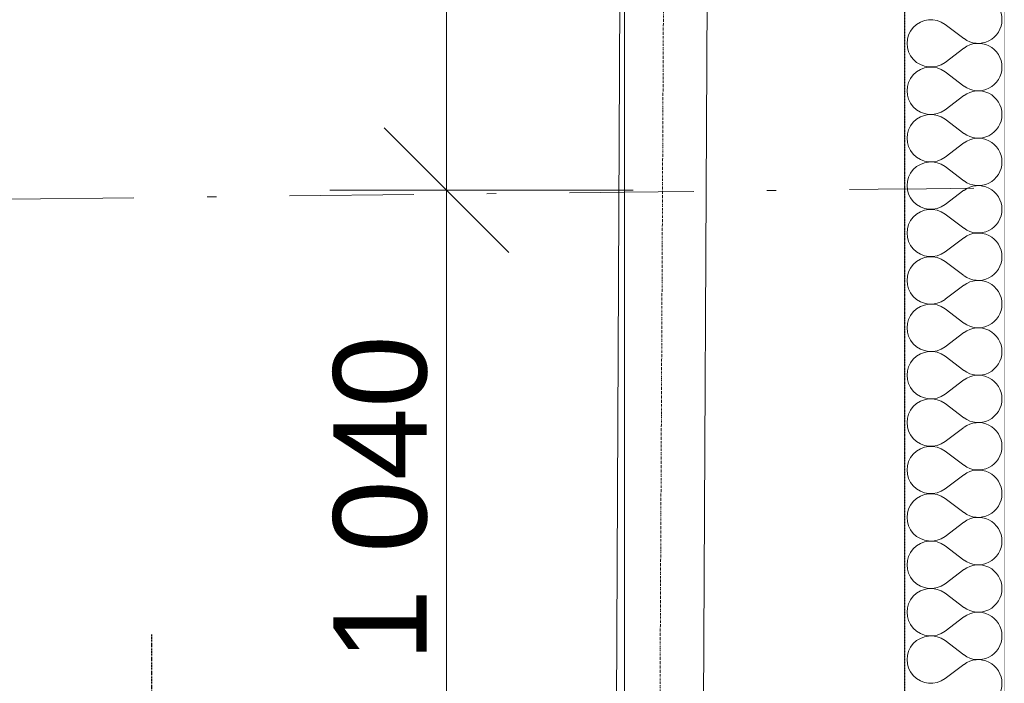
# Model space of a CAD drawing. Header units: millimetres. Extents: x -23738 to 4435, y -2716 to 20653.
# Tile 132 of 160: x -1744 to -162, y 8686 to 9752. Entities that reach past the tile are written whole.
import ezdxf

# ---------------------------------------------------------------- set-up
doc = ezdxf.new("R2010")
doc.units = ezdxf.units.MM
doc.header["$MEASUREMENT"] = 0
for name, pattern in [('Wipeout_Contour', [1000, 0, -1000]), ('Čerchovaná', [450, 200, -117.5, 15, -117.5]), ('Čerchovaná M', [4.5, 2.5, -0.85, 0.3, -0.85]), ('Čerchovaná S', [3.5, 1.5, -0.85, 0.3, -0.85]), ('Čárkovaná S', [2.5, 1.5, -1])]:
    doc.linetypes.add(name, pattern=pattern)
for name, color, linetype in [('9._POHLED ZÁPADNÍ_2_Konstrukce - krov', 7, 'Continuous'), ('9._POHLED ZÁPADNÍ_2_Konstrukce - nosné', 7, 'Continuous'), ('9._POHLED ZÁPADNÍ_2_Kresby a obrázky', 7, 'Continuous'), ('9._POHLED ZÁPADNÍ_2_Kóty - SP', 7, 'Continuous'), ('9._POHLED ZÁPADNÍ_2_Nové_Konstrukce - nosné', 7, 'Continuous'), ('9._POHLED ZÁPADNÍ_2_Nové_Popis', 7, 'Continuous'), ('9._POHLED ZÁPADNÍ_2_Nové_Výplně - Povrchové', 7, 'Continuous'), ('9._POHLED ZÁPADNÍ_2_Nové_Výplně – Řezové', 7, 'Continuous'), ('9._POHLED ZÁPADNÍ_2_Výplně - Povrchové', 7, 'Continuous'), ('9._POHLED ZÁPADNÍ_2_VÝTAH VAR 1', 7, 'Continuous')]:
    doc.layers.add(name, color=color, linetype=linetype)
doc.styles.add('GENEROVANÝ_STYL_2', font='arial.ttf')

# ---------------------------------------------------------------- blocks, each defined once
blk = doc.blocks.new('*X22', base_point=(-24533.1, -6254.2))
at = {"layer": '9._POHLED ZÁPADNÍ_2_Nové_Výplně – Řezové', "color": 21, "linetype": 'Continuous', "lineweight": 20, "true_color": 0xffaaaa}
for p, q in [((-256.9, 9744.8), (-226.5, 9721.9)), ((-256.9, 9683.8), (-226.5, 9706.7)), ((-256.9, 9668.6), (-226.5, 9645.7)), ((-256.9, 9607.6), (-226.5, 9630.5)), ((-256.9, 9592.4), (-226.5, 9569.5)), ((-256.9, 9531.4), (-226.5, 9554.3)), ((-256.9, 9516.2), (-226.5, 9493.3)), ((-256.9, 9455.2), (-226.5, 9478.1)), ((-256.9, 9440), (-226.5, 9417.1)), ((-256.9, 9379), (-226.5, 9401.9)), ((-256.9, 9363.8), (-226.5, 9341)), ((-256.9, 9302.9), (-226.5, 9325.7)), ((-256.9, 9287.6), (-226.5, 9264.8)), ((-256.9, 9226.7), (-226.5, 9249.5)), ((-256.9, 9211.4), (-226.5, 9188.6)), ((-256.9, 9150.5), (-226.5, 9173.3)), ((-256.9, 9135.2), (-226.5, 9112.4)), ((-256.9, 9074.3), (-226.5, 9097.1)), ((-256.9, 9059), (-226.5, 9036.2)), ((-256.9, 8998.1), (-226.5, 9021)), ((-256.9, 8982.9), (-226.5, 8960)), ((-256.9, 8921.9), (-226.5, 8944.8)), ((-256.9, 8906.7), (-226.5, 8883.8)), ((-256.9, 8845.7), (-226.5, 8868.6)), ((-256.9, 8830.5), (-226.5, 8807.6)), ((-256.9, 8769.5), (-226.5, 8792.4)), ((-256.9, 8754.3), (-226.5, 8731.4)), ((-256.9, 8693.3), (-226.5, 8716.2))]:
    blk.add_line(p, q, dxfattribs=at)
for centre, start, end in [((-203.6, 9752.4), 0, 126.8699), ((-279.8, 9714.3), 53.1301, 306.8699), ((-203.6, 9752.4), 233.1301, 0), ((-203.6, 9676.2), 0, 126.8699), ((-279.8, 9638.1), 53.1301, 306.8699), ((-203.6, 9676.2), 233.1301, 0), ((-203.6, 9600), 0, 126.8699), ((-279.8, 9561.9), 53.1301, 306.8699), ((-203.6, 9600), 233.1301, 0), ((-203.6, 9523.8), 0, 126.8699), ((-279.8, 9485.7), 53.1301, 306.8699), ((-203.6, 9523.8), 233.1301, 0), ((-203.6, 9447.6), 0, 126.8699), ((-279.8, 9409.5), 53.1301, 306.8699), ((-203.6, 9447.6), 233.1301, 0), ((-203.6, 9371.4), 0, 126.8699), ((-279.8, 9333.3), 53.1301, 306.8699), ((-203.6, 9371.4), 233.1301, 0), ((-203.6, 9295.2), 0, 126.8699), ((-279.8, 9257.1), 53.1301, 306.8699), ((-203.6, 9295.2), 233.1301, 0), ((-203.6, 9219), 0, 126.8699), ((-279.8, 9181), 53.1301, 306.8699), ((-203.6, 9219), 233.1301, 0), ((-203.6, 9142.9), 0, 126.8699), ((-279.8, 9104.8), 53.1301, 306.8699), ((-203.6, 9142.9), 233.1301, 0), ((-203.6, 9066.7), 0, 126.8699), ((-279.8, 9028.6), 53.1301, 306.8699), ((-203.6, 9066.7), 233.1301, 0), ((-203.6, 8990.5), 0, 126.8699), ((-279.8, 8952.4), 53.1301, 306.8699), ((-203.6, 8990.5), 233.1301, 0), ((-203.6, 8914.3), 0, 126.8699), ((-279.8, 8876.2), 53.1301, 306.8699), ((-203.6, 8914.3), 233.1301, 0), ((-203.6, 8838.1), 0, 126.8699), ((-279.8, 8800), 53.1301, 306.8699), ((-203.6, 8838.1), 233.1301, 0), ((-203.6, 8761.9), 0, 126.8699), ((-279.8, 8723.8), 53.1301, 306.8699), ((-203.6, 8761.9), 233.1301, 0), ((-203.6, 8685.7), 0, 126.8699), ((-203.6, 8685.7), 233.1301, 0)]:
    blk.add_arc(centre, 38.1, start, end, dxfattribs=at)

msp = doc.modelspace()

# ---------------------------------------------------------------- linework, layer by layer
at = {"layer": '9._POHLED ZÁPADNÍ_2_Kóty - SP', "color": 154, "linetype": 'Continuous', "lineweight": 13}
for p, q in [((-1058.2, 9478.3), (-1058.2, 10460.9)), ((-1158.2, 9578.3), (-958.2, 9378.3))]:
    msp.add_line(p, q, dxfattribs=at)

# ---------------------------------------------------------------- wipeouts: each hides what was drawn before it
at = {"color": 254, "linetype": 'Wipeout_Contour', "lineweight": 0, "ltscale": 36793.983046}
msp.add_wipeout([(-161.7, 351.5), (-161.7, 17956.8), (-321.7, 17969.6), (-321.7, 351.5)], dxfattribs=at).dxf.layer = '9._POHLED ZÁPADNÍ_2_Nové_Výplně - Povrchové'

# ---------------------------------------------------------------- next in the draw order: linework, layer by layer
at = {"layer": '9._POHLED ZÁPADNÍ_2_Nové_Konstrukce - nosné', "color": 1, "linetype": 'Continuous', "lineweight": 25, "flags": 128}
for points in [[(-161.7, 351.5), (-161.7, 18117.3)], [(-161.7, 351.5), (-161.7, 18117.3)], [(-321.7, 17969.6), (-321.7, 351.5)]]:
    msp.add_lwpolyline(points, dxfattribs=at)

# ---------------------------------------------------------------- next in the draw order: wipeouts: each hides what was drawn before it
at = {"color": 254, "linetype": 'Wipeout_Contour', "lineweight": 0, "ltscale": 51007.22037}
msp.add_wipeout([(-772.6, 17554), (-772.1, 7935.5), (-322.1, 7935.5), (-322.6, 17518.2)], dxfattribs=at).dxf.layer = '9._POHLED ZÁPADNÍ_2_Výplně - Povrchové'

# ---------------------------------------------------------------- next in the draw order: linework, layer by layer
at = {"layer": '9._POHLED ZÁPADNÍ_2_Konstrukce - krov', "color": 8, "linetype": 'Continuous', "lineweight": 13}
msp.add_line((-599.3, 17852.5), (-649.7, 7743.6), dxfattribs=at)
at = {"layer": '9._POHLED ZÁPADNÍ_2_Konstrukce - nosné', "color": 251, "linetype": 'Continuous', "lineweight": 20, "true_color": 0x6a6a6a, "flags": 128}
for points in [[(-322.1, 7935.5), (-322.6, 17969.6)], [(-772.3, 11397.9), (-772.1, 8152.8)]]:
    msp.add_lwpolyline(points, dxfattribs=at)
at = {"layer": '9._POHLED ZÁPADNÍ_2_Kóty - SP', "color": 154, "linetype": 'Continuous', "lineweight": 13}
msp.add_line((-758.2, 9478.3), (-1245.7, 9478.3), dxfattribs=at)
at = {"layer": '9._POHLED ZÁPADNÍ_2_Nové_Konstrukce - nosné', "color": 1, "linetype": 'Continuous', "lineweight": 25, "flags": 128}
msp.add_lwpolyline([(-321.7, 17969.6), (-321.7, 351.5)], dxfattribs=at)

# ---------------------------------------------------------------- next in the draw order: wipeouts: each hides what was drawn before it
at = {"color": 254, "linetype": 'Wipeout_Contour', "lineweight": 0, "ltscale": 43667.683526}
msp.add_wipeout([(-11030, 8570.7), (-702.1, 7524.2), (-702.1, 7926.3), (-10989.7, 8968.7)], dxfattribs=at).dxf.layer = '9._POHLED ZÁPADNÍ_2_Nové_Výplně - Povrchové'
at = {"color": 254, "linetype": 'Wipeout_Contour', "lineweight": 0, "ltscale": 44942.732142}
msp.add_wipeout([(-321.7, 17969.6), (-321.7, 4499.1), (-161.7, 4499.1), (-161.7, 17956.8)], dxfattribs=at).dxf.layer = '9._POHLED ZÁPADNÍ_2_Nové_Výplně – Řezové'

# ---------------------------------------------------------------- next in the draw order: linework, layer by layer
at = {"layer": '9._POHLED ZÁPADNÍ_2_Konstrukce - krov', "color": 251, "linetype": 'Čerchovaná S', "lineweight": 13, "true_color": 0x6a6a6a}
msp.add_line((-669.3, 17852.8), (-719.7, 7743.9), dxfattribs=at)
at = {"layer": '9._POHLED ZÁPADNÍ_2_Konstrukce - krov', "color": 8, "linetype": 'Čerchovaná', "lineweight": 13}
msp.add_line((-210.7, 9481.5), (-4110.8, 9437.5), dxfattribs=at)
at = {"layer": '9._POHLED ZÁPADNÍ_2_Kresby a obrázky', "color": 7, "linetype": 'Čárkovaná S', "lineweight": 13}
msp.add_line((-322.1, 8005.9), (-322.6, 17969.6), dxfattribs=at)

# ---------------------------------------------------------------- next in the draw order: block references
at = {"layer": '9._POHLED ZÁPADNÍ_2_VÝTAH VAR 1', "color": 9, "linetype": 'Continuous', "lineweight": 13}
msp.add_blockref('*X22', (-24533.1, -6254.2), dxfattribs=at)

# ---------------------------------------------------------------- next in the draw order: wipeouts: each hides what was drawn before it
at = {"color": 254, "linetype": 'Wipeout_Contour', "lineweight": 0, "ltscale": 43915.405212}
msp.add_wipeout([(-10496.3, 8963.1), (-772.1, 7992), (-772.1, 8152.8), (-10480.4, 9122.3)], dxfattribs=at).dxf.layer = '9._POHLED ZÁPADNÍ_2_Výplně - Povrchové'

# ---------------------------------------------------------------- next in the draw order: linework, layer by layer
at = {"layer": '9._POHLED ZÁPADNÍ_2_Konstrukce - krov', "color": 8, "linetype": 'Continuous', "lineweight": 13}
msp.add_line((-739.3, 17853.2), (-789.7, 7744.3), dxfattribs=at)
at = {"layer": '9._POHLED ZÁPADNÍ_2_Kóty - SP', "color": 154, "linetype": 'Continuous', "lineweight": 13}
msp.add_line((-1058.2, 8438.7), (-1058.2, 9478.3), dxfattribs=at)
at = {"layer": '9._POHLED ZÁPADNÍ_2_Nové_Popis', "color": 1, "linetype": 'Čerchovaná M', "lineweight": 25}
msp.add_line((-1532.3, 8764.3), (-1532.3, 750.7), dxfattribs=at)

# ---------------------------------------------------------------- next in the draw order: texts
at = {"layer": '9._POHLED ZÁPADNÍ_2_Kóty - SP', "color": 154, "linetype": 'Continuous', "lineweight": 13, "insert": (-1088.2, 8720.7), "char_height": 150, "width": 512.914, "attachment_point": 7, "rotation": 90, "style": 'GENEROVANÝ_STYL_2'}
msp.add_mtext('\\A1;{\\pql;\\fArial|b0|i0|c0|p38;1\xa0040}', dxfattribs=at)

doc.saveas('drawing.dxf')
